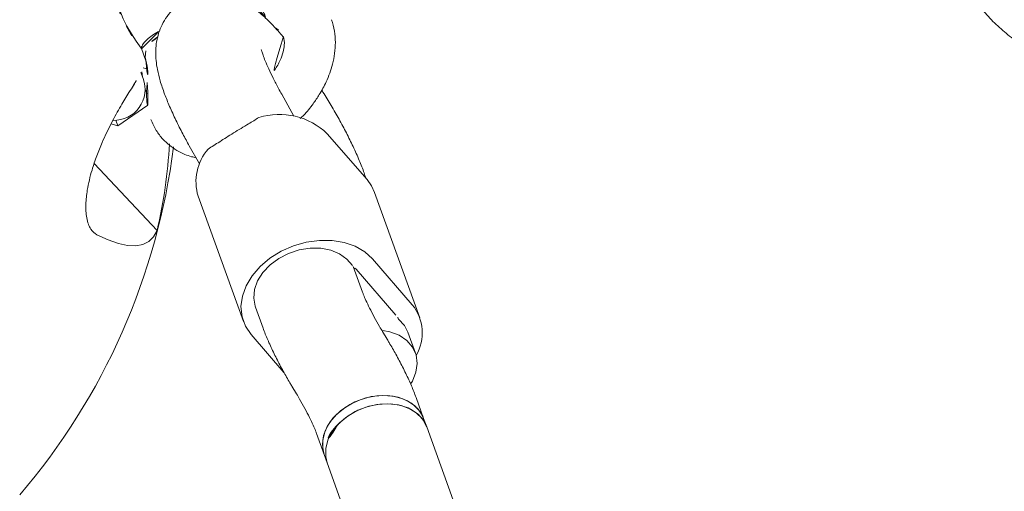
# Model space of a CAD drawing. Extents: x 5459245 to 5462690, y 5971016 to 5972523.
# Tile 114 of 136: x 5462451.6222 to 5462451.7711, y 5972213.198 to 5972213.2693. Entities that reach past the tile are written whole.
import ezdxf

# ---------------------------------------------------------------- set-up
doc = ezdxf.new("R2010")
doc.units = 0
doc.layers.add('A_MAŁA ARCHITEKTURA', color=195, linetype='CONTINUOUS', lineweight=9)

# ---------------------------------------------------------------- blocks, each defined once
blk = doc.blocks.new('A$C43995eb0')
at = {"layer": 'A_MAŁA ARCHITEKTURA', "linetype": 'Continuous'}
for p, q in [((2302.632240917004, -953.7242656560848), (2438.686950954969, -808.0363976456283)), ((2416.399635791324, -808.4595757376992), (2290.938534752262, -942.8037695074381)), ((2290.021923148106, -943.785280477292), (2287.719872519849, -946.2503244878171)), ((2290.938534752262, -942.8037695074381), (2290.021923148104, -943.7852804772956)), ((2281.789001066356, -949.3914501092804), (2279.500424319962, -951.842066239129)), ((2276.734221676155, -951.211139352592), (2263.002761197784, -965.9148361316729)), ((2275.5164206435, -953.1312025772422), (2272.074624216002, -961.6311994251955)), ((2281.879365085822, -954.1373840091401), (2281.15675033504, -955.3005610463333)), ((2301.715629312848, -954.7057766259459), (2302.632240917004, -953.7242656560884)), ((2274.599321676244, -963.1551388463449), (2278.041118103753, -954.6551419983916)), ((2299.413578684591, -957.1708206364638), (2301.715629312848, -954.7057766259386)), ((2277.213413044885, -960.7103513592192), (2274.41237456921, -963.7097133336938)), ((2294.747626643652, -963.7437879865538), (2295.470241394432, -962.5806109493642)), ((2290.589072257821, -972.8067551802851), (2293.439252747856, -965.7678364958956)), ((2261.784960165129, -967.8348993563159), (2258.343163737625, -976.3348962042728)), ((2286.605068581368, -974.0958915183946), (2288.907119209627, -971.6308475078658)), ((2275.639810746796, -989.4305151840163), (2289.371271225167, -974.726818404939)), ((2258.27441844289, -982.0401735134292), (2256.163319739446, -985.201320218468)), ((2247.768936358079, -990.0448582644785), (2247.642639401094, -990.4768030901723)), ((2248.37504793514, -988.8848763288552), (2247.981085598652, -989.8578907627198)), ((2269.468995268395, -994.0872078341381), (2271.212457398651, -991.4765579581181)), ((2278.38937995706, -1005.674839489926), (2283.094082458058, -992.6078174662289)), ((2265.369287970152, -1003.388023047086), (2264.904847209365, -1003.934868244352)), ((2271.692921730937, -1005.060743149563), (2266.835691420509, -1002.452447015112)), ((2262.020840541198, -1004.926206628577), (2262.146536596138, -1005.652601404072)), ((2263.589336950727, -1004.936794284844), (2262.924409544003, -1005.66127674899)), ((2259.651146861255, -1007.217903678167), (2261.001034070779, -1005.772439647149)), ((2271.692921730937, -1005.060743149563), (2271.075384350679, -1005.718132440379)), ((2271.880905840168, -1006.147099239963), (2271.692921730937, -1005.060743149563))]:
    blk.add_line(p, q, dxfattribs=at)
at = {"layer": 'A_MAŁA ARCHITEKTURA', "linetype": 'Continuous', "flags": 128}
for points in [[(2290.021923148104, -943.7852804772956), (2289.423798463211, -944.5928382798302), (2288.927633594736, -945.818186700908), (2288.756028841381, -947.2037938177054), (2288.917008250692, -948.6848701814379), (2289.4030446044, -950.192162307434), (2290.191411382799, -951.6551908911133), (2291.245245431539, -953.0055463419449), (2292.51527064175, -954.1800875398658), (2293.94210204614, -955.1238942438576), (2295.459022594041, -955.7928351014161), (2296.995102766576, -956.1556311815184), (2298.478517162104, -956.1953185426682), (2299.839902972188, -955.9100414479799), (2301.015603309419, -955.3131391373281), (2301.715629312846, -954.7057766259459)], [(2289.136249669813, -945.1816900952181), (2289.786908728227, -944.0585350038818), (2290.021923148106, -943.785280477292)], [(2290.938534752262, -942.8037695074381), (2290.340410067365, -943.6113273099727), (2289.84424519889, -944.8366757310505), (2289.672640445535, -946.2222828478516), (2289.833619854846, -947.703359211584), (2290.319656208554, -949.2106513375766), (2291.108022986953, -950.6736799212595), (2292.161857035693, -952.024035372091), (2293.431882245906, -953.1985765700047), (2294.858713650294, -954.1423832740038), (2296.375634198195, -954.8113241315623), (2297.91171437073, -955.1741202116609), (2299.395128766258, -955.2138075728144), (2300.756514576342, -954.9285304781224), (2301.932214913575, -954.3316281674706), (2302.632240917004, -953.7242656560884)], [(2296.784206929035, -954.9399583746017), (2295.255167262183, -954.3499783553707), (2293.797623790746, -953.4754847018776), (2292.479729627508, -952.3573677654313), (2291.363108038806, -951.0479094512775), (2290.499971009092, -949.6083385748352), (2289.930677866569, -948.1059678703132), (2289.681848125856, -946.6110465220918), (2289.765116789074, -945.1934753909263), (2290.17659030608, -943.9195385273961), (2290.897028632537, -942.8488038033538), (2290.937353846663, -942.805034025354)], [(2301.715629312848, -954.7057766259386), (2301.516229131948, -954.9060126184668), (2300.454635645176, -955.6491284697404), (2299.178612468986, -956.0928191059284), (2297.747825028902, -956.2163380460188), (2296.229175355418, -956.0139096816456), (2294.693673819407, -955.4949993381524), (2293.213118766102, -954.6838706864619), (2291.856739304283, -953.6184512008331), (2290.687958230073, -952.348558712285), (2289.761426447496, -950.9335719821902), (2289.120467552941, -949.4396542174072), (2288.795052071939, -947.9366593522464), (2288.80039607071, -946.4948657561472), (2289.136249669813, -945.1816900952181)], [(2286.175539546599, -947.904784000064), (2285.756805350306, -947.8808886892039), (2284.326017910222, -948.0044076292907), (2283.049994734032, -948.4480982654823), (2281.988401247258, -949.1912141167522), (2281.190876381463, -950.199007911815), (2280.694711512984, -951.4243563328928), (2280.523106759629, -952.8099634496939), (2280.684086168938, -954.2910398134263), (2280.994718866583, -955.3570930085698)], [(2279.500424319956, -951.8420662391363), (2278.838690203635, -952.7631206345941), (2278.38073941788, -953.9786826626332)], [(2272.074624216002, -961.6311994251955), (2271.65251998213, -963.1580564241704), (2271.560033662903, -964.8232032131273), (2271.800314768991, -966.5699352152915), (2272.365180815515, -968.3387695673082), (2273.235395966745, -970.0694707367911), (2274.381326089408, -971.7031017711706), (2275.763947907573, -973.184031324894), (2277.336177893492, -974.4618281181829), (2279.044475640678, -975.4929783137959), (2280.830667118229, -976.2423673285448), (2282.633925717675, -976.6844756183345), (2284.392843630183, -976.8042477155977), (2286.047523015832, -976.5976049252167), (2287.541615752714, -976.0715842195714), (2288.824242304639, -975.2440986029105), (2289.851724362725, -974.1433271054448), (2290.589072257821, -972.8067551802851)], [(2286.605068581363, -974.0958915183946), (2286.517381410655, -974.1871229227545), (2285.510050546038, -974.9507998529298), (2284.289920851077, -975.4316685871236), (2282.911632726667, -975.6081946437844), (2281.436909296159, -975.4724727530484), (2279.931792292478, -975.030580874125), (2278.463684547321, -974.3023080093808), (2277.098331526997, -973.3202680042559), (2275.896877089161, -972.1284390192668), (2274.913125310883, -970.7801940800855), (2274.191131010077, -969.3359109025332), (2273.763226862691, -967.8602680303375), (2273.648575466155, -966.4193483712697), (2273.852311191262, -965.0776798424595), (2274.36531025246, -963.8953456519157)], [(2263.002761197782, -965.9148361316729), (2262.326741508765, -966.7851565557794), (2261.784960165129, -967.8348993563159)], [(2283.094082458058, -992.6078174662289), (2284.17115816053, -992.6645317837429), (2285.114455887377, -992.988909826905), (2285.920320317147, -993.5796946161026), (2286.585628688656, -994.4345968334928), (2287.107802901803, -995.5503036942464), (2287.484819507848, -996.9224917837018), (2287.715217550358, -998.5458438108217), (2287.798104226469, -1000.414069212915)], [(2260.941818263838, -1005.833362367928), (2260.571138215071, -1006.126700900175), (2259.692385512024, -1006.458601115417)], [(2248.866337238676, -1008.13762432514), (2248.610522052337, -1008.903076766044), (2248.45043473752, -1009.746152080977), (2248.422059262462, -1010.56610746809), (2248.55867387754, -1011.453920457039), (2248.914131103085, -1012.359528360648), (2249.513220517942, -1013.198836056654), (2250.332319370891, -1013.874956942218), (2251.364920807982, -1014.330927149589), (2252.343709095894, -1014.480478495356), (2253.233971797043, -1014.409158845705), (2254.023541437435, -1014.178046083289), (2254.715227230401, -1013.832019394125), (2255.342795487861, -1013.387667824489), (2256.004406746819, -1012.778533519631), (2256.92275437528, -1011.71631248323), (2257.64844215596, -1010.725284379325), (2258.38649055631, -1009.588398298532), (2259.053759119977, -1008.433481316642), (2259.636703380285, -1007.284599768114), (2259.688979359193, -1007.165339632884), (2259.688979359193, -1007.165339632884)]]:
    blk.add_lwpolyline(points, dxfattribs=at)
at = {"layer": 'A_MAŁA ARCHITEKTURA', "linetype": 'Continuous'}
for centre, radius, start, end in [((2281.684986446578, -955.8710991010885), 6.749684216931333, 86.87342511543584, 156.050607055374), ((2282.355527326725, -956.3977380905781), 4.653038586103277, 148.6753113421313, 158.0061467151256), ((2298.720734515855, -949.5813285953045), 5.697811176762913, 250.1309123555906, 313.3367926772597), ((2279.253325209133, -965.0335648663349), 5.018788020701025, 158.020253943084, 166.8917439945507), ((2268.377532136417, -979.3587092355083), 10.48007606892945, 163.2300492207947, 224.2171533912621), ((2270.392075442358, -983.9993720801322), 7.552220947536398, 256.2844831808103, 314.0160521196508), ((2304.775581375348, -1090.159546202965), 100.0000000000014, 76.50676543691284, 109.9252493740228), ((2300.034994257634, -1062.466507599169), 71.88345483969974, 103.6312334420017, 114.2001008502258), ((2267.042360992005, -1008.105967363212), 4.686900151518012, 25.36119377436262, 137.4543988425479), ((2259.190894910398, -1002.523132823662), 3.967291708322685, 236.4475356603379, 277.2619741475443), ((2262.070006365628, -1049.119623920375), 43.46615278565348, 84.21382775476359, 91.46159056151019), ((2237.597296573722, -996.8535845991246), 24.47640259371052, 325.0680239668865, 335.6006974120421), ((2250.684802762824, -1006.764409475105), 8.096513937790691, 306.8478260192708, 329.5397635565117)]:
    blk.add_arc(centre, radius, start, end, dxfattribs=at)
for points, knots in [([(2178.679446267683, -909.5142953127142), (2179.239934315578, -909.4810671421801), (2180.605028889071, -909.4001383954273), (2182.746652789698, -908.9798713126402), (2185.058780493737, -908.2273359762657), (2187.269940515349, -907.1781788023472), (2189.353940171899, -905.8524455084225), (2191.28550595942, -904.2643029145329), (2193.040185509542, -902.4328713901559), (2194.594510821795, -900.3800323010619), (2195.926546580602, -898.1315444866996), (2197.016637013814, -895.7167993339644), (2197.848132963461, -893.1683986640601), (2198.407913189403, -890.5213606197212), (2198.686582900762, -887.8123055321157), (2198.678561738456, -885.0786769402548), (2198.381626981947, -882.358690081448), (2197.798283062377, -879.6898871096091), (2196.930784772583, -877.1130811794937), (2196.044709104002, -875.1874320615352), (2195.445719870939, -874.1387636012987), (2195.290125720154, -873.8663602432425)], [0, 0, 0, 0, 0.03726672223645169, 0.09076482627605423, 0.1442405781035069, 0.1978420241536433, 0.2516983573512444, 0.3059073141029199, 0.3605267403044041, 0.4155721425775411, 0.4710214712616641, 0.5268263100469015, 0.5829262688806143, 0.6392622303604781, 0.6957849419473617, 0.7524575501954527, 0.8092524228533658, 0.8661364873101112, 0.9230755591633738, 0.980018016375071, 1, 1, 1, 1]), ([(2287.719872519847, -946.2503244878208), (2287.503194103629, -946.4871654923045), (2286.878219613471, -947.1702957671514), (2285.822104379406, -948.4492665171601), (2284.558639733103, -950.1176158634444), (2283.330718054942, -951.8766217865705), (2282.445257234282, -953.2314185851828), (2281.979629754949, -953.976865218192), (2281.879365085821, -954.1373840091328)], [0, 0, 0, 0, 0.1124753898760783, 0.3244174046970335, 0.5451294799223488, 0.7549250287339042, 0.9472274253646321, 1, 1, 1, 1]), ([(2281.156750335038, -955.3005610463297), (2280.998936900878, -955.5519228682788), (2280.541258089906, -956.2809037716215), (2279.773829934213, -957.4308912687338), (2278.894602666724, -958.6628331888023), (2278.125677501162, -959.6583502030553), (2277.56414772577, -960.3276225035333), (2277.308559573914, -960.6065255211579), (2277.213413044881, -960.7103513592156)], [0, 0, 0, 0, 0.1100787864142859, 0.3192423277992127, 0.5256911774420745, 0.7265094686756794, 0.8981890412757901, 1, 1, 1, 1]), ([(2295.470241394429, -962.5806109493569), (2295.62805482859, -962.3292491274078), (2296.085733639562, -961.6002682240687), (2296.853161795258, -960.4502807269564), (2297.732389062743, -959.2183388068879), (2298.501314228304, -958.2228217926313), (2299.062844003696, -957.5535494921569), (2299.318432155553, -957.2746464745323), (2299.413578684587, -957.170820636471)], [0, 0, 0, 0, 0.110078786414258, 0.3192423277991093, 0.5256911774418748, 0.7265094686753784, 0.8981890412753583, 1, 1, 1, 1]), ([(2288.907119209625, -971.6308475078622), (2289.123797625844, -971.3940065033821), (2289.748772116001, -970.7108762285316), (2290.804887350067, -969.4319054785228), (2292.068351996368, -967.7635561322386), (2293.29627367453, -966.0045502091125), (2294.181734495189, -964.6497534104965), (2294.647361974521, -963.904306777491), (2294.747626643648, -963.7437879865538)], [0, 0, 0, 0, 0.1124753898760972, 0.3244174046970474, 0.5451294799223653, 0.7549250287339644, 0.9472274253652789, 1, 1, 1, 1]), ([(2261.679069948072, -968.0964100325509), (2261.479949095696, -968.287298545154), (2260.827562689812, -968.9127130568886), (2259.712716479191, -970.200608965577), (2258.318841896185, -971.9186456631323), (2256.927733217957, -973.7947855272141), (2255.580548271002, -975.7338099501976), (2254.281072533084, -977.7366710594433), (2253.368104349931, -979.1995328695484), (2252.915147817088, -979.9865617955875), (2252.857768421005, -980.086260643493)], [0, 0, 0, 0, 0.06848816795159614, 0.2243901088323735, 0.3870863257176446, 0.5400950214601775, 0.6883550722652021, 0.8342256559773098, 0.9790001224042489, 1, 1, 1, 1]), ([(2258.163807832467, -981.022604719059), (2257.945278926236, -980.9433117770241), (2257.004767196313, -980.6020482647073), (2255.473014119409, -980.3152772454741), (2253.450698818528, -980.0525743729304), (2251.183036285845, -980.0091636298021), (2248.371776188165, -980.3620223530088), (2245.893108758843, -981.2454353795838), (2243.966007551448, -982.4049337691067), (2243.132656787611, -983.196094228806), (2242.70617410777, -983.6009852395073)], [0, 0, 0, 0, 0.03846612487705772, 0.1655517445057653, 0.2606419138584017, 0.3859887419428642, 0.554354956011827, 0.7621423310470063, 0.8782719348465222, 1, 1, 1, 1]), ([(2256.163319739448, -985.201320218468), (2255.980125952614, -985.4729815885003), (2255.452078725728, -986.2560323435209), (2254.595221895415, -987.4556720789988), (2253.642903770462, -988.7043974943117), (2252.832777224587, -989.6860325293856), (2252.19699310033, -990.390719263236), (2251.77155475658, -990.8202592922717), (2251.531936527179, -991.0293562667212), (2251.537876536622, -991.0244204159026), (2251.53998059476, -991.0226720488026)], [0, 0, 0, 0, 0.08808606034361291, 0.2539038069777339, 0.4168170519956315, 0.5746823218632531, 0.7086588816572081, 0.8307889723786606, 0.9400624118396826, 1, 1, 1, 1]), ([(2268.601434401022, -991.3362410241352), (2268.03342159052, -990.9973699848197), (2266.8980226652, -990.3200017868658), (2264.673413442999, -989.0358926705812), (2262.610470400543, -987.7171136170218), (2261.384300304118, -986.9790245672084), (2260.866442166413, -986.6673015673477)], [0, 0, 0, 0, 0.2660063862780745, 0.53171928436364, 0.80222729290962, 1, 1, 1, 1]), ([(2248.304822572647, -988.9288522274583), (2248.60751696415, -988.6760852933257), (2249.092049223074, -988.2714734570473), (2250.374763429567, -987.8707224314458), (2251.726195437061, -987.7117808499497), (2253.050887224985, -987.7227498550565), (2253.924838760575, -987.9102618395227), (2254.193378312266, -987.9678787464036)], [0, 0, 0, 0, 0.3013773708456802, 0.4824240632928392, 0.6836474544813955, 0.9027941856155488, 1, 1, 1, 1]), ([(2247.981085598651, -989.8578907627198), (2247.855437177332, -990.1835315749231), (2247.4607135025, -991.2065300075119), (2246.901905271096, -992.9221639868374), (2246.479486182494, -994.7226141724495), (2246.293272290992, -996.3668233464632), (2246.292987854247, -997.7470958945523), (2246.479689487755, -999.1464911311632), (2246.887122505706, -1000.545944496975), (2247.536844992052, -1001.898746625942), (2248.429296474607, -1003.144780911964), (2249.581370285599, -1004.261497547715), (2250.950545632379, -1005.154759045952), (2252.455230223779, -1005.759781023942), (2253.952853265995, -1006.062499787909), (2255.399174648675, -1006.104220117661), (2256.766078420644, -1005.925852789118), (2258.037933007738, -1005.566281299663), (2259.219781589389, -1005.056887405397), (2260.351035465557, -1004.404275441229), (2261.521676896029, -1003.557966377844), (2262.796094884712, -1002.443070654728), (2264.140441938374, -1001.063940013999), (2265.542051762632, -999.4453304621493), (2266.918335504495, -997.7004009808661), (2268.242335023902, -995.8949536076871), (2269.082846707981, -994.6562801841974), (2269.4689952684, -994.0872078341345)], [0, 0, 0, 0, 0.02679567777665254, 0.08417844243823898, 0.1485792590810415, 0.1870779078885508, 0.2226605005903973, 0.2565405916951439, 0.2898497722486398, 0.3230707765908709, 0.356357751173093, 0.3897380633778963, 0.4265445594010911, 0.4611931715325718, 0.4940496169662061, 0.5256818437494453, 0.5566081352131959, 0.5874282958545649, 0.6190335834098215, 0.6529739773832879, 0.6920682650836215, 0.7415305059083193, 0.7990579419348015, 0.8508728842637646, 0.904969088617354, 0.9563408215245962, 0.9999999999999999, 0.9999999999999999, 0.9999999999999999, 0.9999999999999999]), ([(2244.883925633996, -995.9740929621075), (2245.498334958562, -995.1969367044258), (2246.843961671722, -993.4948755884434), (2247.38450941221, -991.4288058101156), (2247.678244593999, -990.3060976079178)], [0, 0, 0, 0, 0.4565971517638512, 1, 1, 1, 1]), ([(2268.562206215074, -1001.056591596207), (2268.954572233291, -1000.576270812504), (2269.706926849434, -999.6552645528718), (2270.577547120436, -997.8001509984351), (2270.97786191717, -995.9270456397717), (2270.944516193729, -994.1921456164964), (2270.810108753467, -993.1607440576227), (2270.665584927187, -992.5942164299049), (2270.610433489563, -992.378024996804)], [0, 0, 0, 0, 0.1950946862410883, 0.374090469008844, 0.670606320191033, 0.8161620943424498, 0.9298459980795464, 1, 1, 1, 1]), ([(2287.798104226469, -1000.414069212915), (2287.738301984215, -1000.812626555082), (2287.618186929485, -1001.613143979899), (2286.411675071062, -1002.91773796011), (2284.551839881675, -1004.013927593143), (2282.17180086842, -1004.919046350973), (2279.646536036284, -1005.516595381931), (2277.153264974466, -1005.882141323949), (2274.544788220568, -1006.109370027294), (2271.707948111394, -1006.180520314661), (2268.853469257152, -1006.085518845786), (2267.22938070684, -1005.943092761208), (2266.452098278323, -1005.874928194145)], [0, 0, 0, 0, 0.09401902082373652, 0.1888407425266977, 0.2709307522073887, 0.3446243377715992, 0.4512182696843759, 0.5316437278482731, 0.6122297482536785, 0.7449470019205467, 0.8779326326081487, 0.9999999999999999, 0.9999999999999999, 0.9999999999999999, 0.9999999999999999]), ([(2263.848026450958, -1004.107857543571), (2264.632301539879, -1003.781898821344), (2266.444172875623, -1003.028852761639), (2267.795031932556, -1001.771072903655), (2268.561166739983, -1001.057727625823)], [0, 0, 0, 0, 0.43285363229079, 0.9999999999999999, 0.9999999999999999, 0.9999999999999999, 0.9999999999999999]), ([(2260.952458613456, -1005.822769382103), (2261.380166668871, -1005.45295537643), (2262.144129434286, -1004.792401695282), (2263.319311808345, -1004.31995321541), (2263.836562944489, -1004.112007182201)], [0, 0, 0, 0, 0.5598545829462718, 1, 1, 1, 1]), ([(2259.615686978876, -1007.184934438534), (2259.59781955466, -1007.219924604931), (2259.543338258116, -1007.326616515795), (2259.170685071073, -1007.332676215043), (2258.652163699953, -1007.249816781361), (2258.11625324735, -1007.110498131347), (2257.204997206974, -1006.70710998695), (2256.469430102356, -1006.303999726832), (2256.108348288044, -1006.027885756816), (2256.051576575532, -1005.98447326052)], [0, 0, 0, 0, 0.1243632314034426, 0.3792079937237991, 0.4030348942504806, 0.5928583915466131, 0.7755793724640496, 0.9647150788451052, 1, 1, 1, 1]), ([(2263.379346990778, -1005.165592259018), (2263.206610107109, -1005.277867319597), (2262.927388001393, -1005.459355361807), (2262.586485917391, -1005.709476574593), (2262.456478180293, -1005.804863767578)], [0, 0, 0, 0, 0.6186361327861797, 1, 1, 1, 1])]:
    blk.add_open_spline(points, degree=3, knots=knots, dxfattribs=at)

msp = doc.modelspace()

# ---------------------------------------------------------------- block references
at = {"layer": 'A_MAŁA ARCHITEKTURA', "xscale": 0.001, "yscale": 0.001, "zscale": 0.001, "rotation": 242.9301705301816}
msp.add_blockref('A$C43995eb0', (5462453.565801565, 5972214.818660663), dxfattribs=at)

doc.saveas('drawing.dxf')
